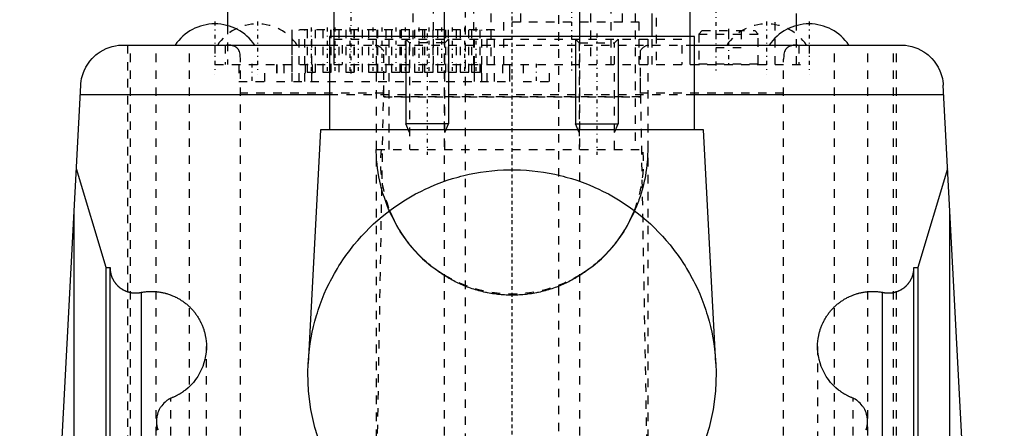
# Model space of a CAD drawing. Extents: x -72 to 70, y -1 to 596.
# Tile 10 of 12: x -58 to 58, y 348 to 396. Entities that reach past the tile are written whole.
import ezdxf

# ---------------------------------------------------------------- set-up
doc = ezdxf.new("R2010")
doc.units = 0
doc.linetypes.add('CENTER', pattern=[1.5, 0.45, -0.5, 0.05, -0.5])
doc.linetypes.add('DASHED', pattern=[2, 1, -1])
for name, color, linetype in [('AM_0', 7, 'CONTINUOUS'), ('AM_10', 7, 'CONTINUOUS'), ('AM_3', 7, 'DASHED'), ('AM_7', 7, 'CENTER')]:
    doc.layers.add(name, color=color, linetype=linetype)

msp = doc.modelspace()

# ---------------------------------------------------------------- linework, layer by layer
at = {"layer": 'AM_0', "color": 7, "linetype": 'CONTINUOUS'}
for p, q in [((-8, 444), (-8, 394.5)), ((8, 394.5), (8, 444)), ((-33.5, 404.2), (-33.5, 395.79)), ((16.5, 394.5), (16.5, 397.2)), ((33.5, 395.79), (33.5, 397.2)), ((-21.5, 394.5), (-21.5, 383.5)), ((21.5, 394.5), (-21.5, 394.5)), ((21.5, 383.5), (21.5, 394.5)), ((-45.81, 393.5), (-21.5, 393.5)), ((21.5, 393.5), (45.81, 393.5)), ((-58, 251.5), (-50.81, 388.76)), ((58, 251.5), (50.81, 388.76)), ((-21.5, 387.64), (-50.87, 387.64)), ((50.87, 387.64), (21.5, 387.64)), ((-22.57, 383.5), (-24.01, 355.97)), ((22.57, 383.5), (-22.57, 383.5)), ((24.01, 355.97), (22.57, 383.5)), ((-47.82, 367.29), (-51.32, 378.9)), ((51.32, 378.9), (47.82, 367.29)), ((-51.58, 202.5), (-51.58, 373.93)), ((51.58, 202.5), (51.58, 373.93)), ((-47.82, 367.29), (-47.36, 367.29)), ((-47.82, 257.5), (-47.82, 367.29)), ((-47.36, 257.5), (-47.36, 367.29)), ((47.36, 257.5), (47.36, 367.29)), ((47.36, 367.29), (47.82, 367.29)), ((47.82, 367.29), (47.82, 257.5)), ((-43.63, 261.5), (-43.63, 364.38)), ((43.63, 261.5), (43.63, 364.38)), ((-41.89, 349.18), (-41.89, 348.09)), ((41.89, 348.09), (41.89, 349.18))]:
    msp.add_line(p, q, dxfattribs=at)
for points in [[(-50.81, 388.76, 0), (-50.8, 388.81, 0), (-50.8, 388.9, 0), (-50.79, 388.98, 0), (-50.79, 389.03, 0), (-50.78, 389.07, 0), (-50.77, 389.16, 0), (-50.76, 389.25, 0), (-50.7, 389.54, 0), (-50.57, 390.03, 0), (-50.49, 390.26, 0), (-50.41, 390.48, 0), (-50.21, 390.89, 0), (-49.99, 391.26, 0), (-49.74, 391.59, 0), (-49.47, 391.91, 0), (-49.18, 392.2, 0), (-49.02, 392.33, 0), (-48.86, 392.46, 0), (-48.53, 392.7, 0), (-48.18, 392.9, 0), (-47.83, 393.08, 0), (-47.46, 393.22, 0), (-47.09, 393.33, 0), (-46.91, 393.38, 0), (-46.72, 393.42, 0), (-46.35, 393.47, 0), (-45.99, 393.5, 0), (-45.81, 393.5, 0)], [(45.81, 393.5, 0), (45.99, 393.5, 0), (46.35, 393.47, 0), (46.72, 393.42, 0), (46.91, 393.38, 0), (47.09, 393.33, 0), (47.46, 393.22, 0), (47.83, 393.08, 0), (48.18, 392.9, 0), (48.53, 392.7, 0), (48.86, 392.46, 0), (49.02, 392.33, 0), (49.18, 392.2, 0), (49.47, 391.91, 0), (49.74, 391.59, 0), (49.99, 391.26, 0), (50.21, 390.89, 0), (50.41, 390.48, 0), (50.49, 390.26, 0), (50.57, 390.03, 0), (50.7, 389.54, 0), (50.76, 389.25, 0), (50.77, 389.16, 0), (50.78, 389.07, 0), (50.79, 389.03, 0), (50.79, 388.98, 0), (50.8, 388.9, 0), (50.8, 388.81, 0), (50.81, 388.76, 0)], [(-47.36, 367.29, 0), (-47.36, 367.26, 0), (-47.36, 367.21, 0), (-47.36, 367.16, 0), (-47.36, 367.14, 0), (-47.35, 367.11, 0), (-47.35, 367.06, 0), (-47.35, 367.01, 0), (-47.34, 366.96, 0), (-47.34, 366.91, 0), (-47.33, 366.86, 0), (-47.33, 366.84, 0), (-47.32, 366.81, 0), (-47.31, 366.76, 0), (-47.3, 366.71, 0), (-47.29, 366.66, 0), (-47.28, 366.61, 0), (-47.27, 366.57, 0), (-47.27, 366.54, 0), (-47.26, 366.52, 0), (-47.25, 366.47, 0), (-47.23, 366.42, 0), (-47.22, 366.4, 0), (-47.22, 366.37, 0), (-47.2, 366.32, 0), (-47.18, 366.28, 0), (-47.17, 366.25, 0), (-47.17, 366.23, 0), (-47.15, 366.18, 0), (-47.13, 366.13, 0), (-47.11, 366.09, 0), (-47.09, 366.04, 0), (-47.07, 366, 0), (-47.06, 365.97, 0), (-47.04, 365.95, 0), (-47.02, 365.91, 0), (-47, 365.86, 0), (-46.97, 365.82, 0), (-46.95, 365.77, 0), (-46.92, 365.73, 0), (-46.91, 365.71, 0), (-46.9, 365.69, 0), (-46.87, 365.64, 0), (-46.84, 365.6, 0), (-46.81, 365.56, 0), (-46.78, 365.52, 0), (-46.75, 365.48, 0), (-46.74, 365.46, 0), (-46.72, 365.44, 0), (-46.69, 365.4, 0), (-46.66, 365.36, 0), (-46.63, 365.32, 0), (-46.59, 365.28, 0), (-46.56, 365.25, 0), (-46.54, 365.23, 0), (-46.52, 365.21, 0), (-46.49, 365.17, 0), (-46.45, 365.14, 0), (-46.42, 365.1, 0), (-46.38, 365.07, 0), (-46.34, 365.04, 0), (-46.32, 365.02, 0), (-46.3, 365, 0), (-46.27, 364.97, 0), (-46.23, 364.94, 0), (-46.21, 364.92, 0), (-46.19, 364.91, 0), (-46.15, 364.88, 0), (-46.11, 364.85, 0), (-46.08, 364.83, 0), (-46.06, 364.82, 0), (-46.02, 364.79, 0), (-45.98, 364.76, 0), (-45.94, 364.74, 0), (-45.89, 364.71, 0), (-45.85, 364.68, 0), (-45.83, 364.67, 0), (-45.81, 364.66, 0), (-45.76, 364.64, 0), (-45.72, 364.61, 0), (-45.67, 364.59, 0), (-45.63, 364.57, 0), (-45.58, 364.55, 0), (-45.56, 364.54, 0), (-45.53, 364.53, 0), (-45.49, 364.51, 0), (-45.44, 364.49, 0), (-45.39, 364.47, 0), (-45.35, 364.45, 0), (-45.3, 364.44, 0), (-45.27, 364.43, 0), (-45.25, 364.42, 0), (-45.2, 364.41, 0), (-45.15, 364.39, 0), (-45.1, 364.38, 0), (-45.06, 364.37, 0), (-45.01, 364.36, 0), (-44.98, 364.35, 0), (-44.96, 364.35, 0), (-44.91, 364.34, 0), (-44.86, 364.33, 0), (-44.81, 364.32, 0), (-44.76, 364.31, 0), (-44.71, 364.31, 0), (-44.68, 364.3, 0), (-44.66, 364.3, 0), (-44.61, 364.3, 0), (-44.56, 364.29, 0), (-44.53, 364.29, 0), (-44.51, 364.29, 0), (-44.46, 364.29, 0), (-44.41, 364.29, 0), (-44.38, 364.29, 0), (-44.36, 364.29, 0), (-44.31, 364.29, 0), (-44.26, 364.29, 0), (-44.2, 364.29, 0), (-44.15, 364.29, 0), (-44.1, 364.3, 0), (-44.08, 364.3, 0), (-44.05, 364.3, 0), (-44, 364.31, 0), (-43.95, 364.31, 0), (-43.9, 364.32, 0), (-43.85, 364.33, 0), (-43.8, 364.34, 0), (-43.78, 364.34, 0), (-43.75, 364.35, 0), (-43.71, 364.36, 0), (-43.66, 364.37, 0), (-43.63, 364.38, 0)], [(43.63, 364.38, 0), (43.66, 364.37, 0), (43.71, 364.36, 0), (43.75, 364.35, 0), (43.78, 364.34, 0), (43.8, 364.34, 0), (43.85, 364.33, 0), (43.9, 364.32, 0), (43.95, 364.31, 0), (44, 364.31, 0), (44.05, 364.3, 0), (44.08, 364.3, 0), (44.1, 364.3, 0), (44.15, 364.29, 0), (44.2, 364.29, 0), (44.26, 364.29, 0), (44.31, 364.29, 0), (44.36, 364.29, 0), (44.38, 364.29, 0), (44.41, 364.29, 0), (44.46, 364.29, 0), (44.51, 364.29, 0), (44.53, 364.29, 0), (44.56, 364.29, 0), (44.61, 364.3, 0), (44.66, 364.3, 0), (44.68, 364.3, 0), (44.71, 364.31, 0), (44.76, 364.31, 0), (44.81, 364.32, 0), (44.86, 364.33, 0), (44.91, 364.34, 0), (44.96, 364.35, 0), (44.98, 364.35, 0), (45.01, 364.36, 0), (45.06, 364.37, 0), (45.1, 364.38, 0), (45.15, 364.39, 0), (45.2, 364.41, 0), (45.25, 364.42, 0), (45.27, 364.43, 0), (45.3, 364.44, 0), (45.35, 364.45, 0), (45.39, 364.47, 0), (45.44, 364.49, 0), (45.49, 364.51, 0), (45.53, 364.53, 0), (45.56, 364.54, 0), (45.58, 364.55, 0), (45.63, 364.57, 0), (45.67, 364.59, 0), (45.72, 364.61, 0), (45.76, 364.64, 0), (45.81, 364.66, 0), (45.83, 364.67, 0), (45.85, 364.68, 0), (45.89, 364.71, 0), (45.94, 364.74, 0), (45.98, 364.76, 0), (46.02, 364.79, 0), (46.06, 364.82, 0), (46.08, 364.83, 0), (46.11, 364.85, 0), (46.15, 364.88, 0), (46.19, 364.91, 0), (46.21, 364.92, 0), (46.23, 364.94, 0), (46.27, 364.97, 0), (46.3, 365, 0), (46.32, 365.02, 0), (46.34, 365.04, 0), (46.38, 365.07, 0), (46.42, 365.1, 0), (46.45, 365.14, 0), (46.49, 365.17, 0), (46.52, 365.21, 0), (46.54, 365.23, 0), (46.56, 365.25, 0), (46.59, 365.28, 0), (46.63, 365.32, 0), (46.66, 365.36, 0), (46.69, 365.4, 0), (46.72, 365.44, 0), (46.74, 365.46, 0), (46.75, 365.48, 0), (46.78, 365.52, 0), (46.81, 365.56, 0), (46.84, 365.6, 0), (46.87, 365.64, 0), (46.9, 365.69, 0), (46.91, 365.71, 0), (46.92, 365.73, 0), (46.95, 365.77, 0), (46.97, 365.82, 0), (47, 365.86, 0), (47.02, 365.91, 0), (47.04, 365.95, 0), (47.06, 365.97, 0), (47.07, 366, 0), (47.09, 366.04, 0), (47.11, 366.09, 0), (47.13, 366.13, 0), (47.15, 366.18, 0), (47.17, 366.23, 0), (47.17, 366.25, 0), (47.18, 366.28, 0), (47.2, 366.32, 0), (47.22, 366.37, 0), (47.22, 366.4, 0), (47.23, 366.42, 0), (47.25, 366.47, 0), (47.26, 366.52, 0), (47.27, 366.54, 0), (47.27, 366.57, 0), (47.28, 366.61, 0), (47.29, 366.66, 0), (47.3, 366.71, 0), (47.31, 366.76, 0), (47.32, 366.81, 0), (47.33, 366.84, 0), (47.33, 366.86, 0), (47.34, 366.91, 0), (47.34, 366.96, 0), (47.35, 367.01, 0), (47.35, 367.06, 0), (47.35, 367.11, 0), (47.36, 367.14, 0), (47.36, 367.16, 0), (47.36, 367.21, 0), (47.36, 367.26, 0), (47.36, 367.29, 0)], [(-43.63, 364.38, 0), (-43.58, 364.39, 0), (-43.48, 364.4, 0), (-43.37, 364.42, 0), (-43.32, 364.42, 0), (-43.27, 364.43, 0), (-43.16, 364.44, 0), (-43.06, 364.45, 0), (-42.95, 364.46, 0), (-42.85, 364.47, 0), (-42.74, 364.47, 0), (-42.69, 364.47, 0), (-42.64, 364.47, 0), (-42.53, 364.48, 0), (-42.43, 364.48, 0), (-42.32, 364.47, 0), (-42.22, 364.47, 0), (-42.11, 364.46, 0), (-42.06, 364.46, 0), (-42.01, 364.46, 0), (-41.9, 364.45, 0), (-41.8, 364.44, 0), (-41.75, 364.43, 0), (-41.7, 364.43, 0), (-41.59, 364.41, 0), (-41.49, 364.4, 0), (-41.44, 364.39, 0), (-41.38, 364.38, 0), (-41.28, 364.36, 0), (-41.18, 364.34, 0), (-41.08, 364.32, 0), (-40.97, 364.29, 0), (-40.87, 364.27, 0), (-40.82, 364.26, 0), (-40.77, 364.24, 0), (-40.67, 364.21, 0), (-40.57, 364.18, 0), (-40.47, 364.15, 0), (-40.37, 364.12, 0), (-40.27, 364.08, 0), (-40.22, 364.06, 0), (-40.17, 364.04, 0), (-40.07, 364.01, 0), (-39.98, 363.97, 0), (-39.88, 363.92, 0), (-39.78, 363.88, 0), (-39.69, 363.84, 0), (-39.64, 363.81, 0), (-39.59, 363.79, 0), (-39.5, 363.74, 0), (-39.41, 363.69, 0), (-39.32, 363.64, 0), (-39.22, 363.59, 0), (-39.13, 363.54, 0), (-39.09, 363.51, 0), (-39.04, 363.48, 0), (-38.96, 363.42, 0), (-38.87, 363.37, 0), (-38.78, 363.31, 0), (-38.7, 363.25, 0), (-38.61, 363.18, 0), (-38.57, 363.15, 0), (-38.53, 363.12, 0), (-38.45, 363.06, 0), (-38.36, 362.99, 0), (-38.32, 362.96, 0), (-38.28, 362.92, 0), (-38.2, 362.85, 0), (-38.13, 362.78, 0), (-38.09, 362.75, 0), (-38.05, 362.71, 0), (-37.97, 362.64, 0), (-37.9, 362.56, 0), (-37.82, 362.49, 0), (-37.75, 362.41, 0), (-37.68, 362.34, 0), (-37.65, 362.3, 0), (-37.61, 362.26, 0), (-37.54, 362.18, 0), (-37.47, 362.1, 0), (-37.41, 362.01, 0), (-37.34, 361.93, 0), (-37.28, 361.85, 0), (-37.25, 361.81, 0), (-37.22, 361.76, 0), (-37.16, 361.68, 0), (-37.1, 361.59, 0), (-37.04, 361.5, 0), (-36.98, 361.41, 0), (-36.93, 361.32, 0), (-36.9, 361.28, 0), (-36.88, 361.23, 0), (-36.82, 361.14, 0), (-36.77, 361.05, 0), (-36.73, 360.96, 0), (-36.68, 360.86, 0), (-36.63, 360.77, 0), (-36.61, 360.72, 0), (-36.59, 360.67, 0), (-36.54, 360.58, 0), (-36.5, 360.48, 0), (-36.46, 360.38, 0), (-36.43, 360.28, 0), (-36.39, 360.19, 0), (-36.37, 360.14, 0), (-36.35, 360.09, 0), (-36.32, 359.99, 0), (-36.29, 359.89, 0), (-36.27, 359.84, 0), (-36.26, 359.79, 0), (-36.23, 359.68, 0), (-36.2, 359.58, 0), (-36.19, 359.53, 0), (-36.18, 359.48, 0), (-36.15, 359.38, 0), (-36.13, 359.28, 0), (-36.07, 358.91, 0), (-36.01, 358.29, 0), (-36, 357.97, 0)], [(36, 357.97, 0), (36.01, 358.29, 0), (36.07, 358.91, 0), (36.13, 359.28, 0), (36.15, 359.38, 0), (36.18, 359.48, 0), (36.19, 359.53, 0), (36.2, 359.58, 0), (36.23, 359.68, 0), (36.26, 359.79, 0), (36.27, 359.84, 0), (36.29, 359.89, 0), (36.32, 359.99, 0), (36.35, 360.09, 0), (36.37, 360.14, 0), (36.39, 360.19, 0), (36.43, 360.28, 0), (36.46, 360.38, 0), (36.5, 360.48, 0), (36.54, 360.58, 0), (36.59, 360.67, 0), (36.61, 360.72, 0), (36.63, 360.77, 0), (36.68, 360.86, 0), (36.73, 360.96, 0), (36.77, 361.05, 0), (36.82, 361.14, 0), (36.88, 361.23, 0), (36.9, 361.28, 0), (36.93, 361.32, 0), (36.98, 361.41, 0), (37.04, 361.5, 0), (37.1, 361.59, 0), (37.16, 361.68, 0), (37.22, 361.76, 0), (37.25, 361.81, 0), (37.28, 361.85, 0), (37.34, 361.93, 0), (37.41, 362.01, 0), (37.47, 362.1, 0), (37.54, 362.18, 0), (37.61, 362.26, 0), (37.65, 362.3, 0), (37.68, 362.34, 0), (37.75, 362.41, 0), (37.82, 362.49, 0), (37.9, 362.56, 0), (37.97, 362.64, 0), (38.05, 362.71, 0), (38.09, 362.75, 0), (38.13, 362.78, 0), (38.2, 362.85, 0), (38.28, 362.92, 0), (38.32, 362.96, 0), (38.36, 362.99, 0), (38.45, 363.06, 0), (38.53, 363.12, 0), (38.57, 363.15, 0), (38.61, 363.18, 0), (38.7, 363.25, 0), (38.78, 363.31, 0), (38.87, 363.37, 0), (38.96, 363.42, 0), (39.04, 363.48, 0), (39.09, 363.51, 0), (39.13, 363.54, 0), (39.22, 363.59, 0), (39.32, 363.64, 0), (39.41, 363.69, 0), (39.5, 363.74, 0), (39.59, 363.79, 0), (39.64, 363.81, 0), (39.69, 363.84, 0), (39.78, 363.88, 0), (39.88, 363.92, 0), (39.98, 363.97, 0), (40.07, 364.01, 0), (40.17, 364.04, 0), (40.22, 364.06, 0), (40.27, 364.08, 0), (40.37, 364.12, 0), (40.47, 364.15, 0), (40.57, 364.18, 0), (40.67, 364.21, 0), (40.77, 364.24, 0), (40.82, 364.26, 0), (40.87, 364.27, 0), (40.97, 364.29, 0), (41.08, 364.32, 0), (41.18, 364.34, 0), (41.28, 364.36, 0), (41.38, 364.38, 0), (41.44, 364.39, 0), (41.49, 364.4, 0), (41.59, 364.41, 0), (41.7, 364.43, 0), (41.75, 364.43, 0), (41.8, 364.44, 0), (41.9, 364.45, 0), (42.01, 364.46, 0), (42.06, 364.46, 0), (42.11, 364.46, 0), (42.22, 364.47, 0), (42.32, 364.47, 0), (42.43, 364.48, 0), (42.53, 364.48, 0), (42.64, 364.47, 0), (42.69, 364.47, 0), (42.74, 364.47, 0), (42.85, 364.47, 0), (42.95, 364.46, 0), (43.06, 364.45, 0), (43.16, 364.44, 0), (43.27, 364.43, 0), (43.32, 364.42, 0), (43.37, 364.42, 0), (43.48, 364.4, 0), (43.58, 364.39, 0), (43.63, 364.38, 0)], [(-36, 357.97, 0), (-36, 357.75, 0), (-36.03, 357.32, 0), (-36.09, 356.88, 0), (-36.13, 356.67, 0), (-36.18, 356.46, 0), (-36.29, 356.04, 0), (-36.44, 355.63, 0), (-36.61, 355.22, 0), (-36.8, 354.84, 0), (-37.03, 354.46, 0), (-37.15, 354.28, 0), (-37.27, 354.1, 0), (-37.54, 353.76, 0), (-37.84, 353.44, 0), (-38.15, 353.13, 0), (-38.48, 352.85, 0), (-38.69, 352.7, 0), (-38.75, 352.66, 0), (-38.81, 352.62, 0), (-38.84, 352.6, 0), (-38.87, 352.58, 0), (-38.93, 352.54, 0), (-38.99, 352.5, 0), (-39.02, 352.48, 0), (-39.05, 352.46, 0), (-39.11, 352.42, 0), (-39.17, 352.38, 0), (-39.2, 352.36, 0), (-39.23, 352.34, 0), (-39.3, 352.31, 0), (-39.36, 352.27, 0), (-39.42, 352.24, 0), (-39.49, 352.2, 0), (-39.55, 352.17, 0), (-39.59, 352.15, 0), (-39.62, 352.14, 0), (-39.68, 352.11, 0), (-39.75, 352.07, 0), (-39.82, 352.04, 0), (-39.88, 352.01, 0), (-39.95, 351.99, 0), (-39.98, 351.97, 0), (-40.02, 351.96, 0), (-40.08, 351.93, 0), (-40.15, 351.9, 0), (-40.18, 351.89, 0)], [(40.18, 351.89, 0), (40.15, 351.9, 0), (40.08, 351.93, 0), (40.02, 351.96, 0), (39.98, 351.97, 0), (39.95, 351.99, 0), (39.88, 352.01, 0), (39.82, 352.04, 0), (39.75, 352.07, 0), (39.68, 352.11, 0), (39.62, 352.14, 0), (39.59, 352.15, 0), (39.55, 352.17, 0), (39.49, 352.2, 0), (39.42, 352.24, 0), (39.36, 352.27, 0), (39.3, 352.31, 0), (39.23, 352.34, 0), (39.2, 352.36, 0), (39.17, 352.38, 0), (39.11, 352.42, 0), (39.05, 352.46, 0), (39.02, 352.48, 0), (38.99, 352.5, 0), (38.93, 352.54, 0), (38.87, 352.58, 0), (38.84, 352.6, 0), (38.81, 352.62, 0), (38.75, 352.66, 0), (38.69, 352.7, 0), (38.48, 352.85, 0), (38.15, 353.13, 0), (37.84, 353.44, 0), (37.54, 353.76, 0), (37.27, 354.1, 0), (37.15, 354.28, 0), (37.03, 354.46, 0), (36.8, 354.84, 0), (36.61, 355.22, 0), (36.44, 355.63, 0), (36.29, 356.04, 0), (36.18, 356.46, 0), (36.13, 356.67, 0), (36.09, 356.88, 0), (36.03, 357.32, 0), (36, 357.75, 0), (36, 357.97, 0)], [(-22.56, 346.36, 0), (-23.22, 348.43, 0), (-23.48, 349.49, 0), (-23.69, 350.56, 0), (-23.96, 352.71, 0), (-24.05, 354.88, 0), (-24.01, 355.97, 0)], [(24.01, 355.97, 0), (24.05, 354.88, 0), (23.96, 352.71, 0), (23.69, 350.56, 0), (23.48, 349.49, 0), (23.22, 348.43, 0), (22.56, 346.36, 0)], [(-40.18, 351.89, 0), (-40.2, 351.88, 0), (-40.23, 351.87, 0), (-40.25, 351.86, 0), (-40.27, 351.85, 0), (-40.28, 351.84, 0), (-40.31, 351.83, 0), (-40.34, 351.81, 0), (-40.36, 351.8, 0), (-40.39, 351.78, 0), (-40.42, 351.77, 0), (-40.43, 351.76, 0), (-40.44, 351.75, 0), (-40.47, 351.73, 0), (-40.5, 351.72, 0), (-40.59, 351.66, 0), (-40.67, 351.6, 0), (-40.74, 351.55, 0), (-40.88, 351.42, 0), (-41.02, 351.3, 0), (-41.15, 351.16, 0), (-41.27, 351.01, 0), (-41.38, 350.86, 0), (-41.43, 350.78, 0), (-41.48, 350.7, 0), (-41.57, 350.54, 0), (-41.65, 350.37, 0), (-41.71, 350.19, 0), (-41.77, 350.01, 0), (-41.82, 349.83, 0), (-41.84, 349.74, 0), (-41.85, 349.65, 0), (-41.88, 349.46, 0), (-41.89, 349.28, 0), (-41.89, 349.18, 0)], [(41.89, 349.18, 0), (41.89, 349.28, 0), (41.88, 349.46, 0), (41.85, 349.65, 0), (41.84, 349.74, 0), (41.82, 349.83, 0), (41.77, 350.01, 0), (41.71, 350.19, 0), (41.65, 350.37, 0), (41.57, 350.54, 0), (41.48, 350.7, 0), (41.43, 350.78, 0), (41.38, 350.86, 0), (41.27, 351.01, 0), (41.15, 351.16, 0), (41.02, 351.3, 0), (40.88, 351.42, 0), (40.74, 351.55, 0), (40.67, 351.6, 0), (40.59, 351.66, 0), (40.43, 351.76, 0), (40.34, 351.81, 0), (40.31, 351.83, 0), (40.28, 351.84, 0), (40.27, 351.85, 0), (40.25, 351.86, 0), (40.23, 351.87, 0), (40.2, 351.88, 0), (40.18, 351.89, 0)], [(-41.89, 349.18, 0), (-41.89, 349.15, 0), (-41.89, 349.09, 0), (-41.89, 349.04, 0), (-41.88, 349.01, 0), (-41.88, 348.98, 0), (-41.88, 348.92, 0), (-41.87, 348.86, 0), (-41.87, 348.8, 0), (-41.86, 348.75, 0), (-41.85, 348.69, 0), (-41.84, 348.66, 0), (-41.84, 348.63, 0), (-41.83, 348.57, 0), (-41.82, 348.52, 0), (-41.8, 348.46, 0), (-41.79, 348.4, 0), (-41.77, 348.35, 0), (-41.76, 348.32, 0), (-41.76, 348.29, 0), (-41.74, 348.24, 0), (-41.72, 348.18, 0), (-41.71, 348.15, 0)], [(41.71, 348.15, 0), (41.72, 348.18, 0), (41.74, 348.24, 0), (41.76, 348.29, 0), (41.76, 348.32, 0), (41.77, 348.35, 0), (41.79, 348.4, 0), (41.8, 348.46, 0), (41.82, 348.52, 0), (41.83, 348.57, 0), (41.84, 348.63, 0), (41.84, 348.66, 0), (41.85, 348.69, 0), (41.86, 348.75, 0), (41.87, 348.8, 0), (41.87, 348.86, 0), (41.88, 348.92, 0), (41.88, 348.98, 0), (41.88, 349.01, 0), (41.89, 349.04, 0), (41.89, 349.09, 0), (41.89, 349.15, 0), (41.89, 349.18, 0)]]:
    msp.add_polyline3d(points, dxfattribs=at)
for centre, radius, start, end in [((-35, 390.33), 5.66, 34.0607, 145.9393), ((35, 390.33), 5.66, 34.0607, 145.9393), ((0, 379.7), 15.5, 201.5879, 238.927), ((0, 379.7), 15.5, 301.073, 338.4121)]:
    msp.add_arc(centre, radius, start, end, dxfattribs=at)
at = {"layer": 'AM_10', "color": 7, "linetype": 'CONTINUOUS'}
for p, q in [((-12.5, 394.2), (-12.5, 384.2)), ((-7.5, 394.2), (-7.5, 384.2)), ((7.5, 394.2), (7.5, 384.2)), ((12.5, 394.2), (12.5, 384.2)), ((-7.5, 384.2), (-12.5, 384.2)), ((-12.07, 383.2), (-12.5, 384.2)), ((-7.93, 383.2), (-7.5, 384.2)), ((7.93, 383.2), (7.5, 384.2)), ((7.5, 384.2), (12.5, 384.2)), ((12.07, 383.2), (12.5, 384.2))]:
    msp.add_line(p, q, dxfattribs=at)
at = {"layer": 'AM_3', "color": 6, "linetype": 'DASHED'}
for p, q in [((-5.5, 453.75), (-5.5, 124)), ((5.5, 124), (5.5, 453.75)), ((-4.5, 391.2), (-4.5, 404.2)), ((1, 401.2), (1, 396.2)), ((13, 396.2), (13, 401.2)), ((-21, 399.2), (-21, 391.2)), ((-20.95, 391.2), (-20.95, 399.2)), ((-11.7, 399.2), (-11.7, 391.2)), ((-9.26, 391.2), (-9.26, 399.2)), ((9.26, 399.2), (9.26, 391.2)), ((11.7, 391.2), (11.7, 399.2)), ((20.95, 399.2), (20.95, 391.2)), ((21, 391.2), (21, 399.2)), ((-2.5, 397.2), (-2.5, 391.2)), ((14.5, 397.2), (14.5, 391.2)), ((-33.5, 395.79), (-33.5, 391.2)), ((-1, 396.2), (-1, 391.2)), ((15, 396.2), (-1, 396.2)), ((15, 391.2), (15, 396.2)), ((17, 396.7), (17, 391.2)), ((31, 391.2), (31, 396.7)), ((33.5, 391.2), (33.5, 395.79)), ((-25.92, 395.3), (-25.92, 389.2)), ((-2.05, 395.3), (-25.92, 395.3)), ((-25.89, 389.2), (-25.89, 395.3)), ((-25.06, 389.2), (-25.06, 395.3)), ((-24.42, 389.2), (-24.42, 395.3)), ((-24.15, 395.3), (-24.15, 390.3)), ((-23.59, 389.2), (-23.59, 395.3)), ((-23.15, 390.3), (-23.15, 395.3)), ((-22.29, 395.3), (-22.29, 390.3)), ((-21.38, 395.3), (-21.38, 390.3)), ((-21.29, 390.3), (-21.29, 395.3)), ((-20.38, 390.3), (-20.38, 395.3)), ((-19.59, 395.3), (-19.59, 390.3)), ((-18.61, 395.3), (-18.61, 390.3)), ((-18.59, 390.3), (-18.59, 395.3)), ((-17.61, 390.3), (-17.61, 395.3)), ((-16.89, 395.3), (-16.89, 390.3)), ((-15.89, 390.3), (-15.89, 395.3)), ((-15.84, 395.3), (-15.84, 390.3)), ((-14.84, 390.3), (-14.84, 395.3)), ((-14.19, 395.3), (-14.19, 390.3)), ((-13.19, 390.3), (-13.19, 395.3)), ((-13.07, 395.3), (-13.07, 390.3)), ((-12.07, 390.3), (-12.07, 395.3)), ((-11.49, 395.3), (-11.49, 390.3)), ((-10.49, 390.3), (-10.49, 395.3)), ((-10.3, 395.3), (-10.3, 390.3)), ((-9.3, 390.3), (-9.3, 395.3)), ((-8.79, 395.3), (-8.79, 390.3)), ((-8, 394.5), (-8, 167.5)), ((-7.79, 390.3), (-7.79, 395.3)), ((-7.53, 395.3), (-7.53, 390.3)), ((-6.53, 390.3), (-6.53, 395.3)), ((-6.09, 395.3), (-6.09, 390.3)), ((-5.09, 390.3), (-5.09, 395.3)), ((-4.76, 395.3), (-4.76, 390.3)), ((-4.42, 389.2), (-4.42, 395.3)), ((-3.76, 390.3), (-3.76, 395.3)), ((-3.55, 389.2), (-3.55, 395.3)), ((-2.94, 389.2), (-2.94, 395.3)), ((-2.07, 389.2), (-2.07, 395.3)), ((-2.05, 389.2), (-2.05, 395.3)), ((8, 167.5), (8, 394.5)), ((16.5, 391.2), (16.5, 394.5)), ((22.4, 395.2), (22, 394.8)), ((22, 394.8), (22, 391.3)), ((22, 394.8), (29, 394.8)), ((22.4, 395.2), (28.6, 395.2)), ((24, 395.2), (24, 393.2)), ((25.5, 395.2), (25.5, 393.2)), ((27, 395.2), (27, 393.2)), ((29, 394.8), (28.6, 395.2)), ((29, 391.3), (29, 394.8)), ((-45.28, 393.5), (-45.28, 257.5)), ((-44.94, 257.5), (-44.94, 393.5)), ((-41.94, 257.5), (-41.94, 393.5)), ((-38, 257.5), (-38, 393.5)), ((-35, 393.5), (-35, 391.2)), ((-33.79, 393.5), (-33.79, 391.2)), ((-21.5, 393.5), (21.5, 393.5)), ((-21, 394.2), (21, 394.2)), ((-20, 393.5), (-20, 391.2)), ((-16, 394.2), (-16, 134)), ((-14.5, 394.2), (-14.5, 381.2)), ((-12.5, 394.2), (-12.07, 393.77)), ((-12.07, 393.77), (-12.07, 381.2)), ((-7.93, 393.77), (-12.07, 393.77)), ((-7.93, 393.77), (-7.5, 394.2)), ((-7.93, 381.2), (-7.93, 393.77)), ((7.5, 394.2), (7.93, 393.77)), ((7.93, 393.77), (7.93, 381.2)), ((7.93, 393.77), (12.07, 393.77)), ((12.07, 393.77), (12.5, 394.2)), ((12.07, 381.2), (12.07, 393.77)), ((16, 394.2), (16, 134)), ((20, 393.5), (20, 391.2)), ((33.79, 393.5), (33.79, 391.2)), ((35, 393.5), (35, 391.2)), ((38, 257.5), (38, 393.5)), ((41.94, 257.5), (41.94, 393.5)), ((44.94, 257.5), (44.94, 393.5)), ((45.28, 257.5), (45.28, 393.5)), ((-15.1, 387.41), (-15.1, 392.8)), ((15.1, 392.8), (15.1, 387.41)), ((24, 393.2), (27, 393.2)), ((-35, 391.2), (35, 391.2)), ((-32.2, 391.2), (-32.2, 389.2)), ((-32, 257.5), (-32, 391.85)), ((-29.1, 389.2), (-29.1, 391.2)), ((-27.75, 391.2), (-27.75, 389.2)), ((-27.7, 391.2), (-27.7, 389.2)), ((-26.89, 391.2), (-26.89, 389.2)), ((-24.35, 391.2), (-24.35, 389.2)), ((-23.54, 391.2), (-23.54, 389.2)), ((-4.46, 391.2), (-4.46, 389.2)), ((-3.65, 391.2), (-3.65, 389.2)), ((-1.11, 391.2), (-1.11, 389.2)), ((-0.3, 391.2), (-0.3, 389.2)), ((-0.25, 389.2), (-0.25, 391.2)), ((1.3, 391.2), (1.3, 389.2)), ((4.4, 389.2), (4.4, 391.2)), ((14.5, 391.2), (14.5, 381.2)), ((22, 391.3), (29, 391.3)), ((32, 257.5), (32, 391.85)), ((-24.15, 390.3), (-23.15, 390.3)), ((-22.29, 390.3), (-20.38, 390.3)), ((-19.59, 390.3), (-17.61, 390.3)), ((-16.89, 390.3), (-15.89, 390.3)), ((-15.84, 390.3), (-14.84, 390.3)), ((-14.19, 390.3), (-13.19, 390.3)), ((-13.07, 390.3), (-12.07, 390.3)), ((-11.49, 390.3), (-10.49, 390.3)), ((-10.3, 390.3), (-9.3, 390.3)), ((-8.79, 390.3), (-7.79, 390.3)), ((-7.53, 390.3), (-6.53, 390.3)), ((-6.09, 390.3), (-5.09, 390.3)), ((-4.76, 390.3), (-3.76, 390.3)), ((-32.2, 389.2), (-29.1, 389.2)), ((-27.75, 389.2), (-0.25, 389.2)), ((-17.47, 253.75), (-15.1, 389.62)), ((1.3, 389.2), (4.4, 389.2)), ((15.1, 389.62), (17.48, 253.75)), ((-15.13, 387.81), (-32, 387.81)), ((21.5, 387.64), (-21.5, 387.64)), ((32, 387.81), (15.13, 387.81)), ((15.1, 387.41), (-15.1, 387.41)), ((-15.1, 387.41), (15.1, 387.41)), ((-16, 381.2), (16, 381.2)), ((-36, 257.5), (-36, 357.97)), ((36, 357.97), (36, 257.5)), ((-40.18, 257.5), (-40.18, 351.89)), ((40.18, 257.5), (40.18, 351.89))]:
    msp.add_line(p, q, dxfattribs=at)
for points in [[(-32, 391.85, 0), (-32, 391.94, 0), (-32.01, 392.12, 0), (-32.02, 392.28, 0), (-32.03, 392.36, 0), (-32.04, 392.44, 0), (-32.08, 392.59, 0), (-32.12, 392.72, 0), (-32.17, 392.85, 0), (-32.24, 392.97, 0), (-32.32, 393.08, 0), (-32.36, 393.13, 0), (-32.41, 393.17, 0), (-32.52, 393.25, 0), (-32.64, 393.32, 0), (-32.77, 393.38, 0), (-32.91, 393.42, 0), (-33.06, 393.46, 0), (-33.14, 393.47, 0), (-33.22, 393.48, 0), (-33.38, 393.49, 0), (-33.56, 393.5, 0), (-33.65, 393.5, 0)], [(-16.12, 393.5, 0), (-16.08, 393.5, 0), (-16.01, 393.49, 0), (-15.93, 393.48, 0), (-15.89, 393.47, 0)], [(-15.89, 393.47, 0), (-15.88, 393.46, 0), (-15.87, 393.46, 0), (-15.85, 393.45, 0), (-15.84, 393.45, 0)], [(-15.84, 393.45, 0), (-15.82, 393.44, 0), (-15.78, 393.42, 0), (-15.73, 393.4, 0), (-15.71, 393.39, 0), (-15.69, 393.38, 0), (-15.65, 393.36, 0), (-15.61, 393.33, 0), (-15.56, 393.3, 0), (-15.52, 393.27, 0), (-15.48, 393.24, 0), (-15.46, 393.22, 0), (-15.44, 393.2, 0), (-15.4, 393.16, 0), (-15.36, 393.12, 0), (-15.32, 393.08, 0), (-15.28, 393.03, 0), (-15.24, 392.99, 0), (-15.22, 392.96, 0), (-15.2, 392.94, 0), (-15.16, 392.88, 0), (-15.12, 392.83, 0), (-15.1, 392.8, 0)], [(15.1, 392.8, 0), (15.13, 392.84, 0), (15.18, 392.91, 0), (15.23, 392.98, 0), (15.26, 393.01, 0), (15.29, 393.04, 0), (15.34, 393.1, 0), (15.4, 393.16, 0), (15.45, 393.21, 0), (15.51, 393.26, 0), (15.57, 393.3, 0), (15.6, 393.32, 0), (15.62, 393.34, 0), (15.68, 393.38, 0), (15.74, 393.41, 0), (15.8, 393.43, 0), (15.86, 393.46, 0), (15.92, 393.47, 0), (15.94, 393.48, 0), (15.97, 393.49, 0), (16.03, 393.5, 0), (16.09, 393.5, 0), (16.12, 393.5, 0)], [(33.65, 393.5, 0), (33.56, 393.5, 0), (33.38, 393.49, 0), (33.22, 393.48, 0), (33.14, 393.47, 0), (33.06, 393.46, 0), (32.91, 393.42, 0), (32.77, 393.38, 0), (32.64, 393.32, 0), (32.52, 393.25, 0), (32.41, 393.17, 0), (32.36, 393.13, 0), (32.32, 393.08, 0), (32.24, 392.97, 0), (32.17, 392.85, 0), (32.12, 392.72, 0), (32.08, 392.59, 0), (32.04, 392.44, 0), (32.03, 392.36, 0), (32.02, 392.28, 0), (32.01, 392.12, 0), (32, 391.94, 0), (32, 391.85, 0)], [(-13.78, 372.6, 0), (-13.9, 372.83, 0), (-14.13, 373.28, 0), (-14.34, 373.72, 0), (-14.44, 373.95, 0), (-14.54, 374.17, 0), (-14.72, 374.61, 0), (-14.88, 375.06, 0), (-15.04, 375.52, 0), (-15.2, 375.99, 0), (-15.34, 376.47, 0), (-15.4, 376.72, 0), (-15.46, 376.96, 0), (-15.58, 377.46, 0), (-15.68, 377.96, 0), (-15.77, 378.47, 0), (-15.84, 378.98, 0), (-15.9, 379.48, 0), (-15.92, 379.73, 0), (-15.95, 379.98, 0), (-15.98, 380.47, 0), (-15.99, 380.96, 0), (-16, 381.2, 0)], [(16, 381.2, 0), (16, 381, 0), (15.98, 380.6, 0), (15.96, 380.19, 0), (15.95, 379.99, 0), (15.93, 379.78, 0), (15.89, 379.36, 0), (15.84, 378.94, 0), (15.78, 378.52, 0), (15.71, 378.1, 0), (15.63, 377.69, 0), (15.58, 377.48, 0), (15.54, 377.27, 0), (15.44, 376.86, 0), (15.33, 376.45, 0), (15.21, 376.05, 0), (15.09, 375.66, 0), (14.96, 375.27, 0), (14.89, 375.08, 0), (14.82, 374.89, 0), (14.68, 374.53, 0), (14.53, 374.16, 0), (14.45, 373.98, 0)], [(-24.01, 355.97, 0), (-23.99, 356.31, 0), (-23.94, 356.98, 0), (-23.86, 357.66, 0), (-23.82, 357.99, 0), (-23.77, 358.33, 0), (-23.66, 359, 0), (-23.53, 359.66, 0), (-23.38, 360.32, 0), (-23.22, 360.98, 0), (-23.03, 361.63, 0), (-22.93, 361.95, 0), (-22.83, 362.28, 0), (-22.61, 362.92, 0), (-22.37, 363.55, 0), (-22.11, 364.18, 0), (-21.84, 364.8, 0), (-21.54, 365.41, 0), (-21.39, 365.71, 0), (-21.24, 366.01, 0), (-20.91, 366.6, 0), (-20.57, 367.19, 0), (-20.39, 367.48, 0), (-20.21, 367.76, 0), (-19.84, 368.33, 0), (-19.45, 368.88, 0), (-19.24, 369.15, 0), (-19.04, 369.42, 0), (-18.62, 369.96, 0), (-18.18, 370.47, 0), (-17.74, 370.98, 0), (-17.27, 371.47, 0), (-16.79, 371.95, 0), (-16.55, 372.19, 0), (-16.3, 372.42, 0), (-15.8, 372.87, 0), (-15.29, 373.31, 0), (-14.76, 373.73, 0), (-14.22, 374.14, 0), (-13.67, 374.53, 0), (-13.39, 374.73, 0), (-13.11, 374.91, 0), (-12.53, 375.27, 0), (-11.95, 375.62, 0), (-11.36, 375.95, 0), (-10.76, 376.26, 0), (-10.15, 376.55, 0), (-9.84, 376.69, 0), (-9.53, 376.83, 0), (-8.91, 377.09, 0), (-8.28, 377.33, 0), (-7.64, 377.56, 0), (-7, 377.76, 0), (-6.35, 377.95, 0), (-6.02, 378.04, 0), (-5.69, 378.12, 0), (-5.03, 378.27, 0), (-4.37, 378.41, 0), (-3.7, 378.52, 0), (-3.03, 378.61, 0), (-2.36, 378.69, 0), (-2.03, 378.72, 0), (-1.69, 378.75, 0), (-1.01, 378.79, 0), (-0.34, 378.8, 0), (0, 378.81, 0), (0.34, 378.8, 0), (1.01, 378.79, 0), (1.69, 378.75, 0), (2.03, 378.72, 0), (2.36, 378.69, 0), (3.03, 378.61, 0), (3.7, 378.52, 0), (4.37, 378.41, 0), (5.03, 378.27, 0), (5.69, 378.12, 0), (6.02, 378.04, 0), (6.35, 377.95, 0), (7, 377.76, 0), (7.64, 377.56, 0), (8.28, 377.33, 0), (8.91, 377.09, 0), (9.53, 376.83, 0), (9.84, 376.69, 0), (10.15, 376.55, 0), (10.76, 376.26, 0), (11.36, 375.95, 0), (11.95, 375.62, 0), (12.53, 375.27, 0), (13.11, 374.91, 0), (13.39, 374.73, 0), (13.67, 374.53, 0), (14.22, 374.14, 0), (14.76, 373.73, 0), (15.29, 373.31, 0), (15.8, 372.87, 0), (16.3, 372.42, 0), (16.55, 372.19, 0), (16.79, 371.95, 0), (17.27, 371.47, 0), (17.74, 370.98, 0), (18.18, 370.47, 0), (18.62, 369.96, 0), (19.04, 369.42, 0), (19.24, 369.15, 0), (19.45, 368.88, 0), (19.84, 368.33, 0), (20.21, 367.76, 0), (20.39, 367.48, 0), (20.57, 367.19, 0), (20.91, 366.6, 0), (21.24, 366.01, 0), (21.39, 365.71, 0), (21.54, 365.41, 0), (21.84, 364.8, 0), (22.11, 364.18, 0), (22.37, 363.55, 0), (22.61, 362.92, 0), (22.83, 362.28, 0), (22.93, 361.95, 0), (23.03, 361.63, 0), (23.22, 360.98, 0), (23.38, 360.32, 0), (23.53, 359.66, 0), (23.66, 359, 0), (23.77, 358.33, 0), (23.82, 357.99, 0), (23.86, 357.66, 0), (23.94, 356.98, 0), (23.99, 356.31, 0), (24.01, 355.97, 0)], [(14.45, 373.98, 0), (14.35, 373.75, 0), (14.13, 373.29, 0), (13.9, 372.83, 0), (13.78, 372.6, 0)], [(-9.99, 367.85, 0), (-10.12, 367.96, 0), (-10.37, 368.19, 0), (-10.61, 368.42, 0), (-10.73, 368.54, 0), (-10.85, 368.65, 0), (-11.08, 368.89, 0), (-11.3, 369.12, 0), (-11.52, 369.36, 0), (-11.73, 369.61, 0), (-11.95, 369.87, 0), (-12.06, 370, 0), (-12.16, 370.14, 0), (-12.37, 370.41, 0), (-12.58, 370.69, 0), (-12.78, 370.97, 0), (-12.97, 371.26, 0), (-13.16, 371.55, 0), (-13.25, 371.7, 0), (-13.35, 371.85, 0), (-13.52, 372.15, 0), (-13.7, 372.45, 0), (-13.78, 372.6, 0)], [(13.78, 372.6, 0), (13.7, 372.45, 0), (13.52, 372.15, 0), (13.35, 371.85, 0), (13.25, 371.7, 0), (13.16, 371.55, 0), (12.97, 371.26, 0), (12.78, 370.97, 0), (12.58, 370.69, 0), (12.37, 370.41, 0), (12.16, 370.14, 0), (12.06, 370, 0), (11.95, 369.87, 0), (11.73, 369.61, 0), (11.52, 369.36, 0), (11.3, 369.12, 0), (11.08, 368.89, 0), (10.85, 368.65, 0), (10.73, 368.54, 0), (10.61, 368.42, 0), (10.37, 368.19, 0), (10.12, 367.96, 0), (9.99, 367.85, 0)], [(9.99, 367.85, 0), (9.92, 367.78, 0), (9.76, 367.65, 0), (9.6, 367.52, 0), (9.52, 367.46, 0), (9.44, 367.39, 0), (9.28, 367.26, 0), (9.11, 367.14, 0), (8.95, 367.01, 0), (8.78, 366.89, 0), (8.61, 366.77, 0), (8.53, 366.71, 0), (8.44, 366.65, 0), (8.27, 366.54, 0), (8.09, 366.43, 0), (7.92, 366.32, 0), (7.74, 366.21, 0), (7.57, 366.1, 0), (7.48, 366.05, 0), (7.39, 366, 0), (7.21, 365.9, 0), (7.04, 365.8, 0), (6.95, 365.76, 0), (6.86, 365.71, 0), (6.68, 365.62, 0), (6.5, 365.53, 0), (6.42, 365.49, 0), (6.33, 365.45, 0), (6.15, 365.37, 0), (5.98, 365.29, 0), (5.8, 365.21, 0), (5.62, 365.14, 0), (5.44, 365.07, 0), (5.35, 365.03, 0), (5.26, 364.99, 0), (5.07, 364.92, 0), (4.88, 364.86, 0), (4.69, 364.79, 0), (4.5, 364.73, 0), (4.31, 364.67, 0), (4.21, 364.64, 0), (4.11, 364.61, 0), (3.91, 364.55, 0), (3.71, 364.5, 0), (3.51, 364.45, 0), (3.31, 364.4, 0), (3.11, 364.35, 0), (3.01, 364.33, 0), (2.9, 364.31, 0), (2.7, 364.27, 0), (2.5, 364.24, 0), (2.29, 364.2, 0), (2.09, 364.17, 0), (1.88, 364.14, 0), (1.78, 364.13, 0), (1.68, 364.12, 0), (1.48, 364.1, 0), (1.28, 364.08, 0), (1.08, 364.06, 0), (0.88, 364.05, 0), (0.68, 364.04, 0), (0.58, 364.03, 0), (0.48, 364.03, 0), (0.29, 364.02, 0), (0.1, 364.02, 0), (0, 364.02, 0), (-0.1, 364.02, 0), (-0.29, 364.02, 0), (-0.48, 364.03, 0), (-0.58, 364.03, 0), (-0.68, 364.04, 0), (-0.88, 364.05, 0), (-1.08, 364.06, 0), (-1.28, 364.08, 0), (-1.48, 364.1, 0), (-1.68, 364.12, 0), (-1.78, 364.13, 0), (-1.88, 364.14, 0), (-2.09, 364.17, 0), (-2.29, 364.2, 0), (-2.5, 364.24, 0), (-2.7, 364.27, 0), (-2.9, 364.31, 0), (-3.01, 364.33, 0), (-3.11, 364.35, 0), (-3.31, 364.4, 0), (-3.51, 364.45, 0), (-3.71, 364.5, 0), (-3.91, 364.55, 0), (-4.11, 364.61, 0), (-4.21, 364.64, 0), (-4.31, 364.67, 0), (-4.5, 364.73, 0), (-4.69, 364.79, 0), (-4.88, 364.86, 0), (-5.07, 364.92, 0), (-5.26, 364.99, 0), (-5.35, 365.03, 0), (-5.44, 365.07, 0), (-5.62, 365.14, 0), (-5.8, 365.21, 0), (-5.98, 365.29, 0), (-6.15, 365.37, 0), (-6.33, 365.45, 0), (-6.42, 365.49, 0), (-6.5, 365.53, 0), (-6.68, 365.62, 0), (-6.86, 365.71, 0), (-6.95, 365.76, 0), (-7.04, 365.8, 0), (-7.21, 365.9, 0), (-7.39, 366, 0), (-7.48, 366.05, 0), (-7.57, 366.1, 0), (-7.74, 366.21, 0), (-7.92, 366.32, 0), (-8.09, 366.43, 0), (-8.27, 366.54, 0), (-8.44, 366.65, 0), (-8.53, 366.71, 0), (-8.61, 366.77, 0), (-8.78, 366.89, 0), (-8.95, 367.01, 0), (-9.11, 367.14, 0), (-9.28, 367.26, 0), (-9.44, 367.39, 0), (-9.52, 367.46, 0), (-9.6, 367.52, 0), (-9.76, 367.65, 0), (-9.92, 367.78, 0), (-9.99, 367.85, 0)]]:
    msp.add_polyline3d(points, dxfattribs=at)
for centre, radius, start, end in [((-30, 390.33), 5.66, 34.0607, 145.9393), ((30, 390.33), 5.66, 34.0607, 145.9393), ((22.1, 391.3), 0.1, 180, 270), ((28.9, 391.3), 0.1, 270, 0), ((0, 379.7), 15.5, 174.4466, 201.5879), ((0, 379.7), 15.5, 338.4121, 5.5534), ((0, 379.7), 15.5, 238.927, 301.073)]:
    msp.add_arc(centre, radius, start, end, dxfattribs=at)
at = {"layer": 'AM_7', "color": 4, "linetype": 'CENTER'}
for p, q in [((0, 470.5), (0, 107.5)), ((0, 454.2), (0, 146)), ((-19, 418.5), (-19, 389.9)), ((7, 413.25), (7, 390.15)), ((24, 413.25), (24, 390.15)), ((-35, 396.27), (-35, 390.05)), ((-30, 396.27), (-30, 390.05)), ((30, 396.27), (30, 390.05)), ((35, 396.27), (35, 390.05)), ((-23.65, 395.55), (-23.65, 390.05)), ((-21.79, 395.55), (-21.79, 390.05)), ((-20.88, 395.55), (-20.88, 390.05)), ((-19.09, 395.55), (-19.09, 390.05)), ((-18.11, 395.55), (-18.11, 390.05)), ((-16.39, 395.55), (-16.39, 390.05)), ((-15.34, 395.55), (-15.34, 390.05)), ((-13.69, 395.55), (-13.69, 390.05)), ((-12.57, 395.55), (-12.57, 390.05)), ((-10.99, 395.55), (-10.99, 390.05)), ((-10, 394.85), (-10, 380.55)), ((-9.8, 395.55), (-9.8, 390.05)), ((-8.29, 395.55), (-8.29, 390.05)), ((-7.03, 395.55), (-7.03, 390.05)), ((-5.59, 395.55), (-5.59, 390.05)), ((-4.26, 395.55), (-4.26, 390.05)), ((10, 394.85), (10, 380.55)), ((25.5, 395.4), (25.5, 391)), ((-30.65, 391.3), (-30.65, 389.1)), ((2.85, 391.3), (2.85, 389.1))]:
    msp.add_line(p, q, dxfattribs=at)

doc.saveas('drawing.dxf')
